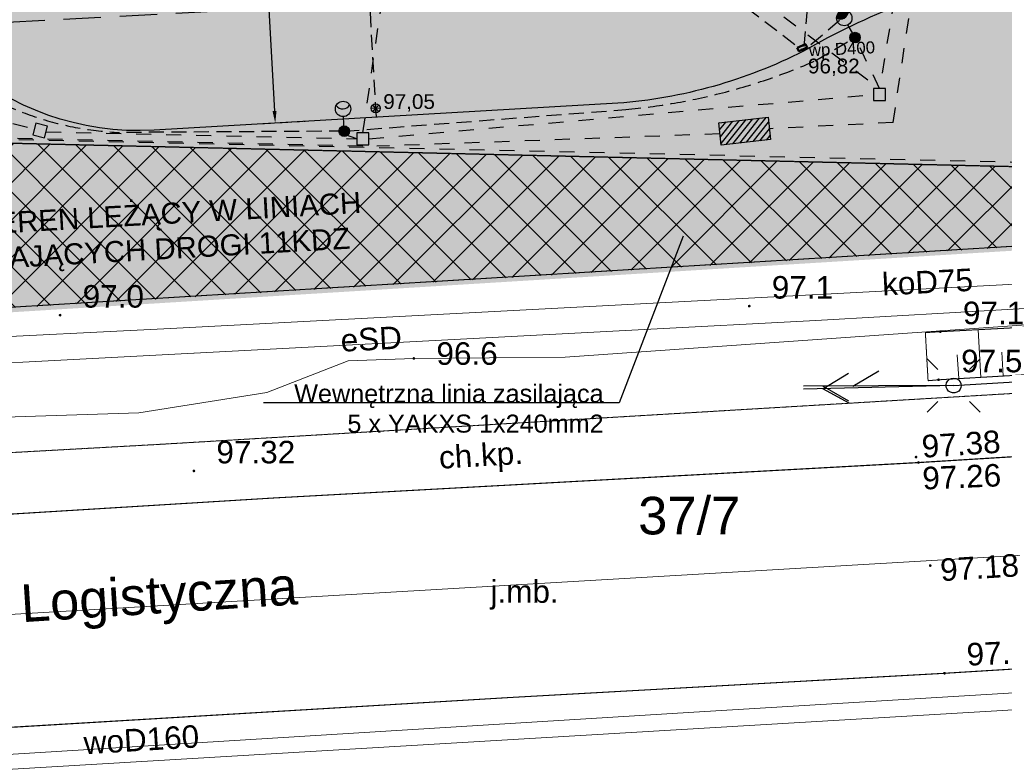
# Model space of a CAD drawing. Extents: x 7422214 to 7520672, y 5676479 to 5816239.
# Tile 19 of 42: x 7481429 to 7484705, y 5777325 to 5779802. Entities that reach past the tile are written whole.
import ezdxf
from ezdxf import colors
from ezdxf.entities.mleader import LeaderData, LeaderLine
from ezdxf.enums import TextEntityAlignment as Align
from ezdxf.math import Vec2, Vec3

# ---------------------------------------------------------------- set-up
doc = ezdxf.new("R2010")
doc.units = 0
doc.header["$PDSIZE"] = 0.75
for name, pattern in [('( Dashed )', [0.75, 0.5, -0.25]), ('8', [0.5, 0.25, -0.25]), ('BORDER', [1.75, 0.5, -0.25, 0.5, -0.25, 0, -0.25]), ('DASHED', [0.75, 0.5, -0.25]), ('DASHED2', [0.375, 0.25, -0.125]), ('HIDDEN', [0.375, 0.25, -0.125]), ('PRZER2-1', [1.5, 1, -0.5]), ('PRZER2_5-1', [1.75, 1.25, -0.5]), ('PRZER3-1', [2, 1.5, -0.5])]:
    doc.linetypes.add(name, pattern=pattern)
doc.layers.get('0').update_dxf_attribs({"linetype": 'CONTINUOUS'})
doc.layers.get('DEFPOINTS').update_dxf_attribs({"linetype": 'CONTINUOUS'})
for name, color, linetype, lineweight in [('!!mapa dcp', 254, 'CONTINUOUS', 25), ('!ELEKTRYKA', 5, 'CONTINUOUS', 30), ('!IE_oświetlenie', 240, 'CONTINUOUS', 30), ('!KD', 102, 'CONTINUOUS', 25), ('- AGP-1_WYMIARY', 230, 'CONTINUOUS', 9), ('_drogi_rzedne', 13, 'CONTINUOUS', 25), ('a_jezdnie', 251, 'CONTINUOUS', 0), ('E_opis', 7, 'CONTINUOUS', 0), ('s_drenaż', 5, 'CONTINUOUS', 30)]:
    doc.layers.add(name, color=color, linetype=linetype, lineweight=lineweight)
for name, color, linetype in [('!Koty wysokościowe', 6, 'CONTINUOUS'), ('!Spadki nawierzchni', 6, '( Dashed )'), ('A_krawężniki', 7, 'CONTINUOUS'), ('Granica_opracowania', 12, 'DASHED'), ('s_opis', 102, 'CONTINUOUS')]:
    doc.layers.add(name, color=color, linetype=linetype)
doc.layers.add('a_zieleń', color=7, linetype='CONTINUOUS', true_color=0xb7d7ad)
doc.styles.add('Arial', font='arial.ttf')
doc.styles.add('Arial_4', font='arial.ttf', dxfattribs={"height": 122.941616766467})
doc.dimstyles.new('M_1_500', dxfattribs={"dimtxt": 0.8, "dimasz": 0.4, "dimexe": 0.5, "dimexo": 0.3, "dimgap": 0.2, "dimtad": 1, "dimzin": 1, "dimtxsty": 'Arial', "dimcen": 0.2, "dimadec": 4, "dimazin": 0, "dimtfac": 1, "dimtmove": 0, "dimatfit": 3, "dimldrblk": 'ARCHTICK', "dimfxl": 100, "dimfxlon": 1, "dimlwe": 0, "dimarcsym": 0})

# ---------------------------------------------------------------- blocks, each defined once
blk = doc.blocks.new('GSPWPS1')
blk.add_hatch(color=0).paths.add_polyline_path([(-0.045, 0), (-0.043467, -0.011647), (-0.038971, -0.0225), (-0.03182, -0.03182), (-0.0225, -0.038971), (-0.011647, -0.043467), (0, -0.045), (0.011647, -0.043467), (0.0225, -0.038971), (0.03182, -0.03182), (0.038971, -0.0225), (0.043467, -0.011647), (0.045, 0), (0.043467, 0.011647), (0.038971, 0.0225), (0.03182, 0.03182), (0.0225, 0.038971), (0.011647, 0.043467), (0, 0.045), (-0.011647, 0.043467), (-0.0225, 0.038971), (-0.03182, 0.03182), (-0.038971, 0.0225), (-0.043467, 0.011647)])
blk = doc.blocks.new('GSPWPN1')
blk.add_hatch(color=0).paths.add_polyline_path([(-0.045, 0), (-0.043467, -0.011647), (-0.038971, -0.0225), (-0.03182, -0.03182), (-0.0225, -0.038971), (-0.011647, -0.043467), (0, -0.045), (0.011647, -0.043467), (0.0225, -0.038971), (0.03182, -0.03182), (0.038971, -0.0225), (0.043467, -0.011647), (0.045, 0), (0.043467, 0.011647), (0.038971, 0.0225), (0.03182, 0.03182), (0.0225, 0.038971), (0.011647, 0.043467), (0, 0.045), (-0.011647, 0.043467), (-0.0225, 0.038971), (-0.03182, 0.03182), (-0.038971, 0.0225), (-0.043467, 0.011647)])
blk = doc.blocks.new('GUPTSH1')
blk.add_hatch(color=0).paths.add_polyline_path([(-0.045, 0), (-0.043467, -0.011647), (-0.038971, -0.0225), (-0.03182, -0.03182), (-0.0225, -0.038971), (-0.011647, -0.043467), (0, -0.045), (0.011647, -0.043467), (0.0225, -0.038971), (0.03182, -0.03182), (0.038971, -0.0225), (0.043467, -0.011647), (0.045, 0), (0.043467, 0.011647), (0.038971, 0.0225), (0.03182, 0.03182), (0.0225, 0.038971), (0.011647, 0.043467), (0, 0.045), (-0.011647, 0.043467), (-0.0225, 0.038971), (-0.03182, 0.03182), (-0.038971, 0.0225), (-0.043467, 0.011647)])
blk = doc.blocks.new('GUPISL1_9')
at = {"color": 0}
for points in [[(-0.883883, 0.883883), (-0.53033, 0.53033)], [(0.883883, 0.883883), (0.53033, 0.53033)], [(-0.883883, -0.883883), (-0.53033, -0.53033)], [(0.883883, -0.883883), (0.53033, -0.53033)]]:
    blk.add_lwpolyline(points, dxfattribs=at)
blk.add_lwpolyline([(0, 0.25), (0.085505, 0.234922), (0.160697, 0.19151), (0.216507, 0.125), (0.241482, 0.064705), (0.25, 0), (0.241482, -0.064705), (0.216507, -0.125), (0.170042, -0.183262), (0.10847, -0.225242), (0.03726, -0.247207), (-0.03726, -0.247207), (-0.10847, -0.225242), (-0.170042, -0.183262), (-0.216507, -0.125), (-0.243732, -0.05563), (-0.2493, 0.018682), (-0.232718, 0.091335), (-0.195458, 0.155872), (-0.14083, 0.20656), (-0.07369, 0.238893)], close=True, dxfattribs=at)
blk = doc.blocks.new('GULTPR1')
at = {"color": 0}
for points in [[(3.491081, 0.5), (4.357107, 0)], [(0, 0), (5, 0)], [(3.357107, 0), (2.491081, -0.5)]]:
    blk.add_lwpolyline(points, dxfattribs=at)
blk = doc.blocks.new('GULENN1')
at = {"color": 0}
for points in [[(3.491081, 0.5), (4.357107, 0), (3.491081, -0.5)], [(0, 0), (5, 0)]]:
    blk.add_lwpolyline(points, dxfattribs=at)
blk = doc.blocks.new('mapa dcp')
at = {"layer": '!!mapa dcp', "color": 252, "linetype": 'PRZER3-1', "lineweight": 18}
for points in [[(32419.2440605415, 6023.016721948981), (29525.57645021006, 5924.275450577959), (25971.92933121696, 5725.072631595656), (5209.100880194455, 4559.625186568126), (9690.811198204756, 8513.70897561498), (2271.976986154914, 8029.65631855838), (2452.199444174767, 4404.889487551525), (2641.929331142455, 2978.072631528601), (4149.929331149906, 1483.072631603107), (6064.929331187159, 791.0726316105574), (6703.291241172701, 790.9433565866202), (6704.294301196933, 769.9454315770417), (20715.36639314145, 1622.511173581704), (32419.2440605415, 2334.594174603)], [(32419.2440605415, 6023.016721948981), (29525.57645021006, 5924.275450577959), (25971.92933121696, 5725.072631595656), (5209.100880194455, 4559.625186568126), (9690.811198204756, 8513.70897561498), (2271.976986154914, 8029.65631855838), (2452.199444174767, 4404.889487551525), (2641.929331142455, 2978.072631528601), (4149.929331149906, 1483.072631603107), (6064.929331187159, 791.0726316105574), (6703.291241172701, 790.9433565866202), (6704.294301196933, 769.9454315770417), (20715.36639314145, 1622.511173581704), (32419.2440605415, 2334.594174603)], [(32419.2440605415, 2334.594174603), (20715.36639314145, 1622.511173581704), (6704.294301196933, 769.9454315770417), (4287.527776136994, 622.556104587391), (3208.496223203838, 1558.311368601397), (-645.0706687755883, 1324.072631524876), (37.92933113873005, -638.9273684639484), (720.9293321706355, -2600.927368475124), (1203.025961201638, -2572.799302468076), (3591.050436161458, -2433.35449343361), (4488.806119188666, -1380.256720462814), (6777.591627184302, -1245.860593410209), (20836.36752115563, -423.1754654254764), (32419.2440605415, 254.527040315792)], [(9631.929331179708, -450.9273684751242), (11066.92933114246, -370.9273684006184), (12977.92933117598, -252.9273684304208), (15890.92933116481, -72.92736844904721), (19352.92933117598, 132.0726315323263), (19310.92933118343, 836.0726315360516), (14706.92933117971, 562.0726316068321), (13264.92933118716, 471.072631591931), (10979.92933122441, 330.0726315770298), (8834.929331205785, 212.0726316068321), (6613.929331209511, 76.07263157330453)], [(6590.929331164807, -631.927368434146), (9631.929331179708, -450.9273684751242)]]:
    blk.add_lwpolyline(points, dxfattribs=at)
at = {"layer": '!!mapa dcp', "color": 252, "linetype": 'Continuous', "lineweight": 18}
for points in [[(32419.2440605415, 2334.570512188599), (6704.294301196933, 769.9454315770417), (6703.291241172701, 790.9433565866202), (6064.929331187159, 791.0726316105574), (4149.929331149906, 1483.072631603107), (2641.929331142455, 2978.072631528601), (2452.199444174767, 4404.889487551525), (25971.92933121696, 5725.072631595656), (29525.57645021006, 5924.275450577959), (32419.2440605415, 6023.016721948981)], [(32419.2440605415, 2334.570512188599), (6704.294301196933, 769.9454315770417), (6741.443870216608, -246.9565544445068), (32419.2440605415, 1255.994270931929)], [(32419.2440605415, 2113.572461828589), (30526.92933119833, 1991.072631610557), (30186.92933116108, 1922.072631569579), (29811.92933116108, 1935.072631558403), (29137.92933113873, 1912.072631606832), (25728.92933115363, 1722.072631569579), (20968.92933119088, 1441.072631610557), (17457.92933115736, 1254.072631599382), (17271.92933121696, 1245.072631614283), (17110.92933118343, 1133.072631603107), (17000.92933122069, 1106.072631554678), (16717.92933121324, 1074.072631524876), (14834.92933120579, 969.0726315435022), (12430.92933120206, 864.0726315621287), (9803.929331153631, 680.0726315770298), (9300.929331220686, 676.0726315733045), (9081.929331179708, 668.072631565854), (8811.929331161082, 563.0726315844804), (8385.929331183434, 495.0726316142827), (6908.929331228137, 448.0726315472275), (6710.189331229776, 565.1826315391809)], [(3041.522505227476, 502.8098675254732), (4924.416722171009, 598.7237045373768), (8490.775090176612, 775.3222605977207), (12802.70933518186, 1002.132852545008), (16177.1822521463, 1183.539620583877), (16671.58290315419, 1196.567394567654), (16664.31863214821, 1429.866368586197)], [(7343.929331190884, 630.0726315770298), (7681.498703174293, 647.0484985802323), (10638.35256313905, 802.7522945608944), (11333.71010515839, 842.4582045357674), (12559.43441418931, 912.4478485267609), (12786.63588818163, 1095.388139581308), (15355.34737920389, 1227.466694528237), (16818.92933119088, 1304.072631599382)], [(32419.2440605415, 1255.994270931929), (6741.443870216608, -246.9565544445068), (6777.591627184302, -1245.860593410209), (32419.2440605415, 254.5047028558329)], [(11187.90270434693, 613.2863410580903), (11178.66886109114, 771.7684543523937)], [(11113.89195593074, 608.9741593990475), (11109.26425987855, 688.4001402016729)], [(11261.91345276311, 617.5985226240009), (11257.30730555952, 696.6546552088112)], [(198.4985361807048, -1100.181804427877), (1655.414182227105, -1016.093353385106), (5534.042044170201, -787.1132563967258), (6385.549331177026, -737.7973684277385), (10232.45088914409, -500.0356764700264), (13925.71908822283, -277.6515914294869), (16905.66363418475, -98.22768840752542), (21189.2088862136, 158.3457805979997), (21335.794068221, 162.5564325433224), (23157.01946718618, 257.0748805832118), (27273.79109719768, 455.8766456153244), (28649.95730118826, 550.691255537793)]]:
    blk.add_lwpolyline(points, dxfattribs=at)
at = {"layer": '!!mapa dcp', "color": 252, "linetype": 'PRZER2_5-1', "lineweight": 18}
blk.add_lwpolyline([(11046.92933121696, 605.0726315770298), (15148.92933117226, 844.0726315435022), (19025.92933122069, 1071.072631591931), (19041.92933114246, 1224.072631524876), (15127.92933117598, 982.0726315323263), (11052.92933117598, 765.0726315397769), (11002.92933117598, 762.0726316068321), (11011.92933116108, 602.0726315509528)], close=True, dxfattribs=at)
at = {"layer": '!!mapa dcp', "color": 252, "linetype": 'PRZER2-1', "lineweight": 18}
for points in [[(19027.92933117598, 1027.072631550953), (16059.92933120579, 846.072631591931), (14162.92933113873, 736.0726315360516), (12105.92933120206, 608.0726316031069), (8466.929331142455, 391.0726316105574), (6611.929331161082, 288.0726315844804)], [(6613.929331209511, 76.07263157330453), (8834.929331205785, 212.0726316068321), (10979.92933122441, 330.0726315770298), (13264.92933118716, 471.072631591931), (14706.92933117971, 562.0726316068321), (19310.92933118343, 836.0726315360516)]]:
    blk.add_lwpolyline(points, dxfattribs=at)
at = {"layer": '!!mapa dcp', "color": 252, "linetype": 'Continuous', "lineweight": 25}
for points in [[(6613.929331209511, 76.07263157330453), (8834.929331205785, 212.0726316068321), (10979.92933122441, 330.0726315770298), (13264.92933118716, 471.072631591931), (14706.92933117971, 562.0726316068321), (19310.92933118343, 836.0726315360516)], [(6590.929331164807, -631.927368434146), (9631.929331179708, -450.9273684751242), (11066.92933114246, -370.9273684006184), (12977.92933117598, -252.9273684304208), (15890.92933116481, -72.92736844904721), (19352.92933117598, 132.0726315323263)]]:
    blk.add_lwpolyline(points, dxfattribs=at)
at = {"layer": '!!mapa dcp', "color": 252, "linetype": 'Continuous', "lineweight": 18}
blk.add_lwpolyline([(6304.929331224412, -902.9273684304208), (7966.018801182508, -689.581407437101), (21999.74946314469, 141.1798746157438), (27164.79574115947, 476.7272265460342), (27177.4383591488, 204.3559306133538), (18888.9526411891, -293.8044454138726), (11300.88381916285, -805.8910474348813), (6313.929331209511, -1049.927368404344)], close=True, dxfattribs=at)
at = {"layer": '!!mapa dcp', "color": 252, "linetype": 'Continuous', "lineweight": 5, "xscale": 100, "yscale": 100, "zscale": 100}
for name, p in [('GSPWPN1', (10416.92933114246, 850.0726315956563)), ('GSPWPN1', (8123.929331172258, 820.0726316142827)), ('GSPWPN1', (11052.92933117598, 765.0726315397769)), ('GUPTSH1', (9300.929331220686, 676.0726315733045)), ('GSPWPN1', (11046.92933121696, 605.0726315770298)), ('GSPWPS1', (10971.92933121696, 348.0726315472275)), ('GSPWPS1', (10979.92933122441, 330.0726315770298)), ('GSPWPS1', (8568.929331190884, 302.0726315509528)), ('GSPWPS1', (11018.92933119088, -12.92736839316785)), ('GSPWPS1', (11066.92933114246, -370.9273684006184))]:
    blk.add_blockref(name, p, dxfattribs=at)
at = {"layer": '!!mapa dcp', "color": 252, "linetype": 'Continuous', "lineweight": 18, "xscale": 100, "yscale": 100, "zscale": 100}
blk.add_blockref('GUPISL1_9', (11096.92933121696, 586.0726315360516), dxfattribs=at)
blk.add_blockref('GUPISL1_9', (11096.92933121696, 586.0726315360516), dxfattribs=at)
at = {"layer": '!!mapa dcp', "color": 252, "linetype": 'Continuous', "lineweight": 18}
for name, xscale, yscale, zscale, rotation in [('GULENN1', 99.99999999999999, 99.99999999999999, 99.99999999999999, 3.425421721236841), ('GULENN1', 100, 100, 100, 181.4131384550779), ('GULTPR1', 99.99999999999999, 99.99999999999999, 99.99999999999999, 180.272844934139)]:
    blk.add_blockref(name, (11096.92933121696, 586.0726315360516), dxfattribs=dict(at, xscale=xscale, yscale=yscale, zscale=zscale, rotation=rotation))
at = {"layer": '!!mapa dcp', "color": 252, "linetype": 'Continuous', "lineweight": 0, "style": 'Arial'}
for s, p in [('97.1', (10491.92933114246, 875.0726315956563)), ('97.0', (8198.929331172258, 845.0726316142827)), ('97.1', (11127.92933117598, 790.0726315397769)), ('96.6', (9375.929331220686, 654.8769794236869)), ('97.5', (11121.92933121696, 630.0726315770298)), ('97.32', (8643.929331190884, 327.0726315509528))]:
    blk.add_text(s, height=75, dxfattribs=at).set_placement(p)
for s, height, rotation, p in [('koD75', 75, 3.011010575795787, (11011.88127091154, 893.2570973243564)), ('eSD', 75, 3.014316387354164, (9161.040216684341, 703.734070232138)), ('ch.kp.', 75, 3.443498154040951, (9526.294798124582, 317.4578588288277)), ('Logistyczna', 125, 3.714137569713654, (8457.07831652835, -171.4952366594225)), ('woD160', 75, 3.496473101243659, (8396.70117944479, -629.0111740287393))]:
    blk.add_text(s, height=height, rotation=rotation, dxfattribs=at).set_placement(p, align=Align.CENTER)
for s, rotation, p in [('97.38', 3.772139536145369, (10993.39680718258, 345.6838985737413)), ('97.26', 2.445170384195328, (10994.54962415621, 239.9154575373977)), ('97.18', 3.692718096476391, (11054.7136452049, -64.95818041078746)), ('97.10', 2.630651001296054, (11141.92933114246, -345.9273684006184))]:
    blk.add_text(s, height=75, rotation=rotation, dxfattribs=at).set_placement(p)
for s, height, p in [('37/7', 125, (10217.22750514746, 90.84838217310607)), ('j.mb.', 75, (9669.357211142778, -136.6009615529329))]:
    blk.add_text(s, height=height, dxfattribs=at).set_placement(p, align=Align.CENTER)
blk = doc.blocks.new('A$C0F4D7888')
at = {"layer": '!Spadki nawierzchni', "linetype": 'Continuous', "ltscale": 100}
for p, q in [((0.2567645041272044, -0.001331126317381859), (-0.2567645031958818, 0.001331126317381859)), ((-0.1825011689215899, -0.1806186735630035), (0.182501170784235, 0.180618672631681)), ((-0.180618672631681, 0.1825011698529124), (0.1806186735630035, -0.182501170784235)), ((-0.001331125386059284, -0.2567645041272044), (0.001331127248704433, 0.2567645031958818))]:
    blk.add_line(p, q, dxfattribs=at)
blk.add_circle((9.313225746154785e-10, 0), 0.2567679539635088, dxfattribs=at)
blk = doc.blocks.new('ośw')
at = {"layer": '!IE_oświetlenie'}
h = blk.add_hatch(color=230, dxfattribs=at)
h.dxf.hatch_style = 1
h.paths.add_polyline_path([(-5534393.03230493, -663589.1304480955, 0.5773502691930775), (-5534452.166835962, -663589.1304480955, 0.5773502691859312)])
h = blk.add_hatch(color=230, dxfattribs=at)
h.dxf.hatch_style = 1
edge = h.paths.add_edge_path()
edge.add_arc((-5534422.599570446, -663705.0268952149), 23.39200050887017, 0, 360)
at = {"layer": '!IE_oświetlenie', "color": 230}
blk.add_line((-5534422.599570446, -663705.0268952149), (-5534422.599570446, -663640.3424542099), dxfattribs=at)
for centre, radius in [((-5534422.599570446, -663606.2011168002), 34.14133740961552), ((-5534422.599570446, -663705.0268952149), 23.39200050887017)]:
    blk.add_circle(centre, radius, dxfattribs=at)
blk.add_arc((-5534422.599570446, -663572.0597793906), 34.14133740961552, 209.9999999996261, 330.0000000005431, dxfattribs=at)
blk = doc.blocks.new('*D110')
at = {"layer": '- AGP-1_WYMIARY', "color": 0, "linetype": 'DASHED2', "lineweight": 0, "transparency": 16777216}
for p, q in [((7482177.936775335, 5780802.280646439), (7482251.972114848, 5780806.523297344)), ((7482378.991748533, 5779463.942531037), (7482229.237439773, 5779455.360747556))]:
    blk.add_line(p, q, dxfattribs=at)
at = {"layer": '- AGP-1_WYMIARY', "color": 0, "lineweight": -2, "transparency": 16777216}
blk.add_line((7482204.342487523, 5780763.728220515), (7482276.867067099, 5779498.155824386), dxfattribs=at)
at = {"layer": '- AGP-1_WYMIARY', "color": 0, "transparency": 16777216}
for points in [[(7482210.998234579, 5780764.109633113), (7482197.686740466, 5780763.346807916), (7482202.054011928, 5780803.662702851)], [(7482283.522814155, 5779498.537236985), (7482270.211320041, 5779497.774411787), (7482279.155542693, 5779458.22134205)]]:
    blk.add_solid(points, dxfattribs=at)
at = {"layer": 'DEFPOINTS', "color": 0, "transparency": 16777216}
for p in [(7482147.985913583, 5780800.564289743), (7482647.398984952, 5779479.323809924), (7482279.155542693, 5779458.22134205)]:
    blk.add_point(p, dxfattribs=at)
at = {"layer": '- AGP-1_WYMIARY', "color": 0, "transparency": 16777216, "insert": (7482286.075878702, 5780133.547778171), "char_height": 50, "attachment_point": 5, "rotation": 273.2797907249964, "style": 'Arial'}
blk.add_mtext('1348', dxfattribs=at)
blk = doc.blocks.new('_ARCHTICK')
at = {"color": 0, "linetype": 'ByBlock', "const_width": 0.15}
blk.add_lwpolyline([(-0.5, -0.5), (0.5, 0.5)], dxfattribs=at)
blk = doc.blocks.new('_None')

msp = doc.modelspace()

# ---------------------------------------------------------------- hatches: boundary and pattern name
at = {"layer": '!ELEKTRYKA'}
h = msp.add_hatch(dxfattribs=at)
h.set_pattern_fill('ANSI31', color=5, scale=4.999999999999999, angle=6.303627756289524)
h.set_pattern_definition([(51.30362775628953, (649073.8221060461, -789887.9018230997), (-12.38996115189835, 9.924942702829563), [])])
h.paths.add_polyline_path([(7483755.022148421, 5779459.501291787), (7483919.024559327, 5779477.617837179), (7483927.259352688, 5779403.071286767), (7483763.256941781, 5779384.954741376)])
at = {"layer": 'a_jezdnie'}
h = msp.add_hatch(color=254, dxfattribs=at)
h.paths.add_polyline_path([(7486924.143068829, 5780536.30748451, -0.4142159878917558), (7487018.284027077, 5780641.842528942), (7487417.63182056, 5780664.628802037), (7487397.124038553, 5781024.044203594), (7487117.578726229, 5781008.093706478, -1), (7487110.742798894, 5781127.898840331), (7487390.28532128, 5781143.849178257), (7487298.558933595, 5782751.237459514), (7486799.371384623, 5782722.75108122, -0.1672661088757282), (7486582.90885303, 5782810.209651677, 0.1927163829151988), (7486186.10520306, 5782938.163971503), (7480792.898252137, 5782630.43597179), (7480807.042938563, 5782380.783050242, -0.4165287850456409), (7480712.946582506, 5782274.429946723), (7480312.95054518, 5782251.767209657), (7480355.181411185, 5781502.957092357), (7480773.052331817, 5781526.632573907, -0.4207462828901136), (7480859.738844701, 5781431.434717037), (7480872.949644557, 5781200.615105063, -0.05385747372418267), (7480873.911018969, 5781181.296638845), (7480925.554570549, 5780280.897583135, 0.4141503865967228), (7481876.084164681, 5779434.644632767), (7483418.713717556, 5779524.004523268, 0.09766299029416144), (7484036.946689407, 5779697.695653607, -0.08805024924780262), (7484872.886943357, 5779995.482598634, -0.0676291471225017), (7485556.291283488, 5780017.02646115, -0.0655242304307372), (7485746.029620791, 5779957.005832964, -0.3351657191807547), (7486177.516931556, 5779136.260944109), (7487075.838828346, 5779190.950288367, -0.1100482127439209), (7486980.550838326, 5779547.859805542)])
h.paths.add_polyline_path([(7486153.239206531, 5780881.233125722), (7486087.620156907, 5782031.095289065, 0.4142135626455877), (7485876.55018905, 5782219.375582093), (7484257.184882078, 5782126.96344996, 0.4142135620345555), (7483974.764442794, 5781810.358498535), (7484028.986246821, 5780860.213662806, 0.4142059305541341), (7484345.583393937, 5780577.792777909), (7485964.953710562, 5780670.162861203, 0.4142211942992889)], flags=16)
at = {"layer": 'a_zieleń', "linetype": 'Continuous'}
h = msp.add_hatch(color=256, dxfattribs=at)
h.dxf.hatch_style = 1
h.paths.add_polyline_path([(7477680.777441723, 5782007.099661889), (7477436.275744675, 5781976.228749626), (7477436.715129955, 5781976.284214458), (7477680.338056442, 5782007.044197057)], flags=16)
h.paths.add_polyline_path([(7476639.242307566, 5781875.596650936), (7476883.30377683, 5781906.418772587)], flags=16)
h.paths.add_polyline_path([(7476171.35269683, 5781919.759077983), (7476183.37563255, 5781824.514923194)], flags=16)
h.paths.add_polyline_path([(7476291.192330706, 5781013.553605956), (7476279.169394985, 5781108.797760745), (7476523.23086425, 5781139.619882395), (7476535.253799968, 5781044.375727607)], flags=16)
edge = h.paths.add_edge_path()
edge.add_line((7485785.852396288, 5779936.897856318), (7485814.03575257, 5779395.183148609))
edge.add_line((7485814.03575257, 5779395.183148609), (7485819.580362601, 5779288.609723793))
edge.add_line((7485819.580362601, 5779288.609723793), (7484756.85146712, 5779313.536060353))
edge.add_line((7484756.85146712, 5779313.536060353), (7484756.310027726, 5779323.932465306))
edge.add_line((7484756.310027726, 5779323.932465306), (7484744.600318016, 5779543.103408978))
edge.add_line((7484744.600318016, 5779543.103408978), (7484723.266985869, 5779964.077880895))
edge.add_arc((7484728.195007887, 5779864.133466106), 100.0658355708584, 92.8228327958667, 101.1410456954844)
edge.add_arc((7485293.864584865, 5777491.515392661), 2539.108886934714, 103.3204857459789, 119.6649261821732)
edge.add_arc((7485278.673142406, 5777530.512493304), 2497.711752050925, 119.8048639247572, 119.8113334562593)
edge.add_arc((7483294.397862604, 5781153.600471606), 1634.33163736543, 274.3624333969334, 297.0227378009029, ccw=False)
edge.add_line((7483418.713761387, 5779524.003755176), (7481876.08420852, 5779434.643864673))
edge.add_arc((7481824.037165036, 5780333.137662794), 899.999999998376, 210.550831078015, 273.3152673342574, ccw=False)
edge.add_line((7481048.97647114, 5779875.665345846), (7480668.710621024, 5779854.120469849))
edge.add_line((7480668.710621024, 5779854.120469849), (7480653.437615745, 5780123.688152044))
edge.add_line((7480653.437615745, 5780123.688152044), (7480637.201280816, 5780410.227149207))
edge.add_line((7480637.201280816, 5780410.227149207), (7480917.27872883, 5780426.095610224))
edge.add_line((7480917.27872883, 5780426.095610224), (7480898.439781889, 5780754.155174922))
edge.add_line((7480898.439781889, 5780754.155174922), (7480618.726132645, 5780738.307325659))
edge.add_line((7480618.726132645, 5780738.307325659), (7480602.489797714, 5781024.846322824))
edge.add_line((7480602.489797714, 5781024.846322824), (7480881.985877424, 5781040.681845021))
edge.add_line((7480881.985877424, 5781040.681845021), (7480859.738888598, 5781431.433950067))
edge.add_line((7480859.738888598, 5781431.433950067), (7480260.716565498, 5781397.494900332))
edge.add_line((7480260.716565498, 5781397.494900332), (7480128.650666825, 5781390.544063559))
edge.add_line((7480128.650666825, 5781390.544063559), (7480169.47195931, 5780605.046956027))
edge.add_line((7480169.47195931, 5780605.046956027), (7478772.982661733, 5780531.547519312))
edge.add_line((7478772.982661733, 5780531.547519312), (7478699.289944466, 5781931.815166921))
edge.add_line((7478699.289944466, 5781931.815166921), (7480095.779242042, 5782005.314603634))
edge.add_line((7480095.779242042, 5782005.314603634), (7480122.862612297, 5781490.730568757))
edge.add_line((7480122.862612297, 5781490.730568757), (7480251.402669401, 5781497.391023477))
edge.add_line((7480251.402669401, 5781497.391023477), (7480224.76120132, 5782011.615399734))
edge.add_line((7480224.76120132, 5782011.615399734), (7480224.03396116, 5782011.665426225))
edge.add_line((7480224.03396116, 5782011.665426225), (7480217.397012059, 5782128.824328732))
edge.add_line((7480217.397012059, 5782128.824328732), (7480152.158922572, 5782125.101959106))
edge.add_line((7480152.158922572, 5782125.101959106), (7480125.805785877, 5782592.372463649))
edge.add_line((7480125.805785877, 5782592.372463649), (7480792.898506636, 5782630.431048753))
edge.add_line((7480792.898506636, 5782630.431048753), (7480792.89829597, 5782630.435203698))
edge.add_line((7480792.89829597, 5782630.435203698), (7486186.105246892, 5782938.163203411))
edge.add_arc((7486224.683935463, 5782378.552883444), 560.9385219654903, 50.36381128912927, 93.94364481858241, ccw=False)
edge.add_line((7486582.512524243, 5782810.537520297), (7487462.089006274, 5782860.738507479))
edge.add_line((7487462.089006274, 5782860.738507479), (7487481.728458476, 5782511.283649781))
edge.add_line((7487481.728458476, 5782511.283649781), (7487662.035099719, 5782521.573213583))
edge.add_line((7487662.035099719, 5782521.573213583), (7487693.561431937, 5781975.482313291))
edge.add_line((7487693.561431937, 5781975.482313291), (7487513.254785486, 5781965.192840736))
edge.add_line((7487513.254785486, 5781965.192840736), (7487443.803655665, 5781961.229542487))
edge.add_line((7487443.803655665, 5781961.229542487), (7487524.06128596, 5780570.738432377))
edge.add_line((7487524.06128596, 5780570.738432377), (7486924.154461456, 5780536.107848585))
edge.add_line((7486924.154461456, 5780536.107848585), (7486980.550882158, 5779547.859037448))
edge.add_arc((7487978.926525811, 5779604.833366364), 999.999999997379, 183.2661572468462, 199.3986878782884)
edge.add_arc((7487978.926525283, 5779604.833366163), 999.9999994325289, 199.3986878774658, 204.2310975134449)
edge.add_line((7487067.02903133, 5779194.415336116), (7487988.403636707, 5779250.480455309))
edge.add_line((7487988.403636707, 5779250.480455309), (7489015.232255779, 5779308.921618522))
edge.add_line((7489015.232255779, 5779308.921618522), (7488792.547294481, 5783133.767877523))
edge.add_line((7488792.547294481, 5783133.767877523), (7475891.643663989, 5782404.079996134))
edge.add_line((7475891.643663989, 5782404.079996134), (7476081.373550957, 5780977.263140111))
edge.add_line((7476081.373550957, 5780977.263140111), (7477590.898264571, 5779482.665618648))
edge.add_line((7477590.898264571, 5779482.665618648), (7479429.420329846, 5778791.426336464))
edge.add_line((7479429.420329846, 5778791.426336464), (7480142.735460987, 5778790.133865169))
edge.add_line((7480142.735460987, 5778790.133865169), (7480143.738521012, 5778769.13594016))
edge.add_line((7480143.738521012, 5778769.13594016), (7486177.969089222, 5779136.288455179))
edge.add_arc((7485333.357210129, 5779254.314213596), 852.818448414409, 352.0450209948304, 362.5677635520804)
edge.add_arc((7485381.26285437, 5779254.318300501), 804.9635717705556, 2.720236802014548, 3.224784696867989)
edge.add_arc((7485419.546574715, 5779263.889350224), 766.2378248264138, 2.671265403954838, 61.44138201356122)
at = {"layer": 'Granica_opracowania'}
h = msp.add_hatch(dxfattribs=at)
h.set_pattern_fill('ANSI37', color=132, scale=700)
h.set_pattern_definition([(45, (7390372.532354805, 5794773.799731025), (-61.87184335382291, 61.87184335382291), []), (135, (7390372.532354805, 5794773.799731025), (-61.87184335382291, -61.8718433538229), [])])
h.paths.add_polyline_path([(7477594.571425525, 5779480.384701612), (7479509.571776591, 5778788.384721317), (7480147.933686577, 5778788.255446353), (7480148.936746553, 5778767.25752131), (7487914.227622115, 5779239.771005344), (7485009.193380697, 5779307.504950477), (7484421.78928421, 5779321.20089811), (7477594.571859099, 5779480.384691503)], is_closed=False)

# ---------------------------------------------------------------- linework, layer by layer
at = {"layer": '!ELEKTRYKA', "color": 144, "linetype": '8', "ltscale": 200}
for p, q in [((7484470, 5780660, -3.605855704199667e-08), (7484289.671973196, 5779573.081147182)), ((7483330, 5780290, -3.605855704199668e-08), (7484289.671973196, 5779573.081147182)), ((7482570.897799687, 5779425.942186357), (7482690, 5780250)), ((7484289.671973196, 5779573.081147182), (7484210, 5779740)), ((7482590.897799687, 5779405.942186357), (7484269.671973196, 5779553.081147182)), ((7481211.971987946, 5779504.422825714), (7481477.958436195, 5779438.929490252)), ((7481516.647011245, 5779428.771037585), (7482550.897799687, 5779405.942186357)), ((7482550.897799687, 5779405.942186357), (7482510, 5779420))]:
    msp.add_line(p, q, dxfattribs=at)
at = {"layer": '!ELEKTRYKA', "color": 6, "linetype": '8', "ltscale": 200}
for p, q in [((7484335, 5779460, -8870.000000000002), (7484515.919859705, 5780659.09920291, -8870.000000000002)), ((7484334.999999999, 5779460, -8870.000000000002), (7483924.589031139, 5779439.462351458, -8870.000000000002)), ((7483758.687866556, 5779422.168094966, -8870.000000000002), (7482617.013637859, 5779380.949384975, -8870.000000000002)), ((7481421.13698009, 5779407.499940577, -8870.000000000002), (7482617.013637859, 5779380.949384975, -8870.000000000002))]:
    msp.add_line(p, q, dxfattribs=at)
at = {"layer": '!ELEKTRYKA', "color": 6, "linetype": '8', "ltscale": 200, "elevation": -3.605855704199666e-08}
msp.add_lwpolyline([(7476057.714853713, 5781528.945786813), (7476108.004184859, 5781535.638954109), (7476176.004234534, 5781024.261339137), (7477726.638004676, 5779486.616010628), (7485836.55542157, 5779304.616606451), (7485833.330336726, 5779447.06803319), (7487547.179671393, 5779581.948136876), (7487415.435672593, 5781931.505358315), (7485620.517205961, 5782215.791652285), (7485631.489940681, 5782023.647208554)], dxfattribs=at)
at = {"layer": '!ELEKTRYKA', "color": 144, "linetype": '8', "ltscale": 200}
for points in [[(7484309.671973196, 5779573.081147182), (7484269.671973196, 5779573.081147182), (7484269.671973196, 5779533.081147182), (7484309.671973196, 5779533.081147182)], [(7481511.567784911, 5779409.42675006), (7481521.726237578, 5779448.11532511), (7481483.037662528, 5779458.273777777), (7481472.879209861, 5779419.585202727)], [(7482590.897799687, 5779425.942186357), (7482550.897799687, 5779425.942186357), (7482550.897799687, 5779385.942186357), (7482590.897799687, 5779385.942186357)]]:
    msp.add_lwpolyline(points, close=True, dxfattribs=at)
at = {"layer": '!ELEKTRYKA', "color": 4}
msp.add_lwpolyline([(7483755.022148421, 5779459.501291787), (7483919.024559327, 5779477.617837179), (7483927.259352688, 5779403.071286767), (7483763.256941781, 5779384.954741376)], close=True, dxfattribs=at)
at = {"layer": '!IE_oświetlenie', "linetype": '( Dashed )', "ltscale": 100}
for p, q in [((7484075.473141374, 5779665.007712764, -16), (7484208.33814586, 5779742.610974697)), ((7482508.728909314, 5779431.226131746), (7483445.80316524, 5779503.289281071)), ((7482508.728909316, 5779431.226131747), (7481761.143870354, 5779426.933505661))]:
    msp.add_line(p, q, dxfattribs=at)
for centre, radius, start, end in [((7483261.084524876, 5781529.220051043), 2034.334402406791, 275.2096626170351, 293.5983036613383), ((7481802.344515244, 5780435.426465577), 1009.33420795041, 236.0424451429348, 267.6605577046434)]:
    msp.add_arc(centre, radius, start, end, dxfattribs=at)
at = {"layer": '!KD', "linetype": 'Continuous', "lineweight": 50}
msp.add_lwpolyline([(7484016.226927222, 5779708.046101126), (7484043.230757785, 5779721.114885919), (7484048.67608476, 5779709.863289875), (7484021.67225431, 5779696.794504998)], close=True, dxfattribs=at)
at = {"layer": '!Spadki nawierzchni', "ltscale": 100}
for p, q in [((7482615.636880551, 5779477.483926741), (7482537.389984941, 5780842.912195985)), ((7482537.389984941, 5780842.912195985), (7484036.946689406, 5779697.695653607)), ((7484122.087293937, 5780659.603756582), (7484036.946689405, 5779697.695653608)), ((7485130.342268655, 5780622.556005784), (7484036.946689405, 5779697.695653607))]:
    msp.add_line(p, q, dxfattribs=at)
at = {"layer": '- AGP-1_WYMIARY', "color": 8, "linetype": 'BORDER', "ltscale": 1000}
msp.add_circle((7478973.486263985, 5777212.077252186), 7500, dxfattribs=at)
at = {"layer": 'A_krawężniki'}
for points in [[(7481876.084164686, 5779434.644632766, -0.4141503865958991), (7480925.554570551, 5780280.897583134)], [(7486177.525840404, 5779136.288455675, 0.05090420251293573), (7486184.95142919, 5779299.600231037, 0.2753444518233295), (7485756.355191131, 5779952.084891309, 0.5492432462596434), (7485687.296923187, 5779903.579828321), (7485707.440979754, 5779516.785709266), (7484848.595750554, 5779472.05749391), (7484827.960859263, 5779870.878954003, 0.4521040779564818), (7484708.859822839, 5779962.31351534, 0.07146510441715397), (7484036.946689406, 5779697.695653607)], [(7484036.946733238, 5779697.694885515, -0.0991976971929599), (7483418.713761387, 5779524.003755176)]]:
    msp.add_lwpolyline(points, format="xyb", dxfattribs=at)
msp.add_lwpolyline([(7483418.713761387, 5779524.003755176), (7481876.084208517, 5779434.643864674)], dxfattribs=at)
at = {"layer": 'Granica_opracowania', "ltscale": 300, "const_width": 35}
msp.add_lwpolyline([(7486049.120457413, 5779131.997163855), (7487833.655411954, 5779241.649434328), (7489015.232255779, 5779308.921618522), (7488792.547294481, 5783133.767877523), (7475891.643663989, 5782404.079996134), (7476081.373550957, 5780977.263140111), (7477590.898264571, 5779482.665618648), (7479429.000000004, 5778790.263140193), (7480142.735460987, 5778790.133865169), (7480143.738521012, 5778769.13594016), (7485849.496800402, 5779119.731118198), (7485944.868689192, 5777535.831955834), (7486144.62879262, 5777545.831952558), (7486049.120457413, 5779131.997163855)], dxfattribs=at)
at = {"layer": 'Granica_opracowania', "color": 132}
msp.add_lwpolyline([(7477514.000082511, 5779482.263110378), (7487833.655411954, 5779241.649434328)], dxfattribs=at)
at = {"layer": 's_drenaż', "color": 8, "linetype": 'HIDDEN', "ltscale": 500}
msp.add_line((7477829.490189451, 5779608.8934958), (7488908.174764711, 5780186.218554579), dxfattribs=at)

# ---------------------------------------------------------------- block references
at = {"layer": '!IE_oświetlenie', "xscale": 0.7500000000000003, "yscale": 0.7500000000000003, "zscale": 0.7500000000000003, "rotation": 28.92863640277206}
msp.add_blockref('ośw', (10876312.78886741, 8223242.651727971), dxfattribs=at)
at = {"layer": '!IE_oświetlenie', "color": 1, "xscale": 0.7500000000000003, "yscale": 0.7500000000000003, "zscale": 0.7500000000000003, "rotation": 3.0291294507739}
msp.add_blockref('ośw', (11601221.69733195, 6495858.848095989), dxfattribs=at)
msp.add_blockref('mapa dcp', (7473439.444219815, 5777999.190508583))
at = {"layer": '_drogi_rzedne', "xscale": 60, "yscale": 60, "zscale": 60}
msp.add_blockref('A$C0F4D7888', (7482613.222715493, 5779507.269492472), dxfattribs=at)

# ---------------------------------------------------------------- texts
at = {"layer": '!Koty wysokościowe', "char_height": 49.17664670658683, "width": 516.6675991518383, "attachment_point": 1, "line_spacing_factor": 0.9385317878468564, "style": 'Arial_4'}
for s, insert in [('\\pxi-3,l5,t5;96,82', (7483953.459070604, 5779672.510025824)), ('\\pxi-3,l5,t5;97,05', (7482540.243710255, 5779554.284783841))]:
    msp.add_mtext(s, dxfattribs=dict(at, insert=insert))
at = {"layer": 'Granica_opracowania', "color": 0, "insert": (7480752.21308086, 5778918.803608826), "char_height": 70, "width": 1959.128174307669, "attachment_point": 7, "rotation": 3.2525073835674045, "style": 'Arial'}
msp.add_mtext('{\\W1;WG MPZP - TEREN LEŻĄCY W LINIACH ROZGRANICZAJĄCYCH DROGI 11KDZ}', dxfattribs=at)
at = {"layer": 's_opis', "style": 'Arial_4'}
msp.add_text('wp D400', height=40, rotation=2.699999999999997, dxfattribs=at).set_placement((7484055.470176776, 5779680.288339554))

# ---------------------------------------------------------------- dimensions: what is measured, and where the dimension line sits
at = {"layer": '- AGP-1_WYMIARY'}
dim = msp.add_linear_dim(base=(7482279.155542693, 5779458.22134205), p1=(7482147.985913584, 5780800.564289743), p2=(7482647.398984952, 5779479.323809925), angle=273.2797907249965, dimstyle='M_1_500', override={"dimtxt": 50, "dimasz": 40, "dimexe": 50, "dimexo": 30, "dimgap": 20, "dimdec": 0, "dimtmove": 1}, dxfattribs=at)
dim.commit()
dim.dimension.update_dxf_attribs({"geometry": '*D110', "text_midpoint": (7482286.075878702, 5780133.547778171)})

# ---------------------------------------------------------------- leaders
at = {"layer": 'E_opis'}
ml = msp.add_multileader_mtext('Standard', dxfattribs=at)
ml.set_content('Wewnętrzna linia zasilająca\\P5 x YAKXS 1x240mm2', color=256, style='Arial')
ml.set_leader_properties(linetype='CONTINUOUS')
ml.set_arrow_properties(name='NONE')
ml.build(insert=Vec2(0, 0))
ml.multileader.update_dxf_attribs({"text_left_attachment_type": 6, "text_right_attachment_type": 6, "dogleg_length": 50})
ctx = ml.context
ctx.base_point, ctx.char_height, ctx.plane_origin = Vec3(7482344.753709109, 5778527.641220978), 60, Vec3(7482614.088198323, 5777877.74074611)
ctx.left_attachment, ctx.right_attachment, ctx.text_align_type = 6, 6, 2
notes = []
notes.append((ctx, [(0, (1, 1, 0), (7483423.746887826, 5778527.641220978), (-1, 0), 50, [(0, [(7483636.388104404, 5779081.522690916)], 0, [])])]))
ctx.mtext.insert, ctx.mtext.alignment, ctx.mtext.flow_direction = Vec3(7483371.746887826, 5778588.664413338), 3, 5
for ctx, leaders in notes:
    for number, flags, end, landing, length, lines in leaders:
        leader = LeaderData()
        leader.index, (leader.has_last_leader_line, leader.has_dogleg_vector, leader.attachment_direction) = number, flags
        leader.last_leader_point, leader.dogleg_vector, leader.dogleg_length = Vec3(end), Vec3(landing), length
        for number, points, colour, breaks in lines:
            line = LeaderLine()
            line.index, line.vertices, line.color, line.breaks = number, Vec3.list(points), colors.encode_raw_color(colour), breaks
            leader.lines.append(line)
        ctx.leaders.append(leader)

doc.saveas('drawing.dxf')
